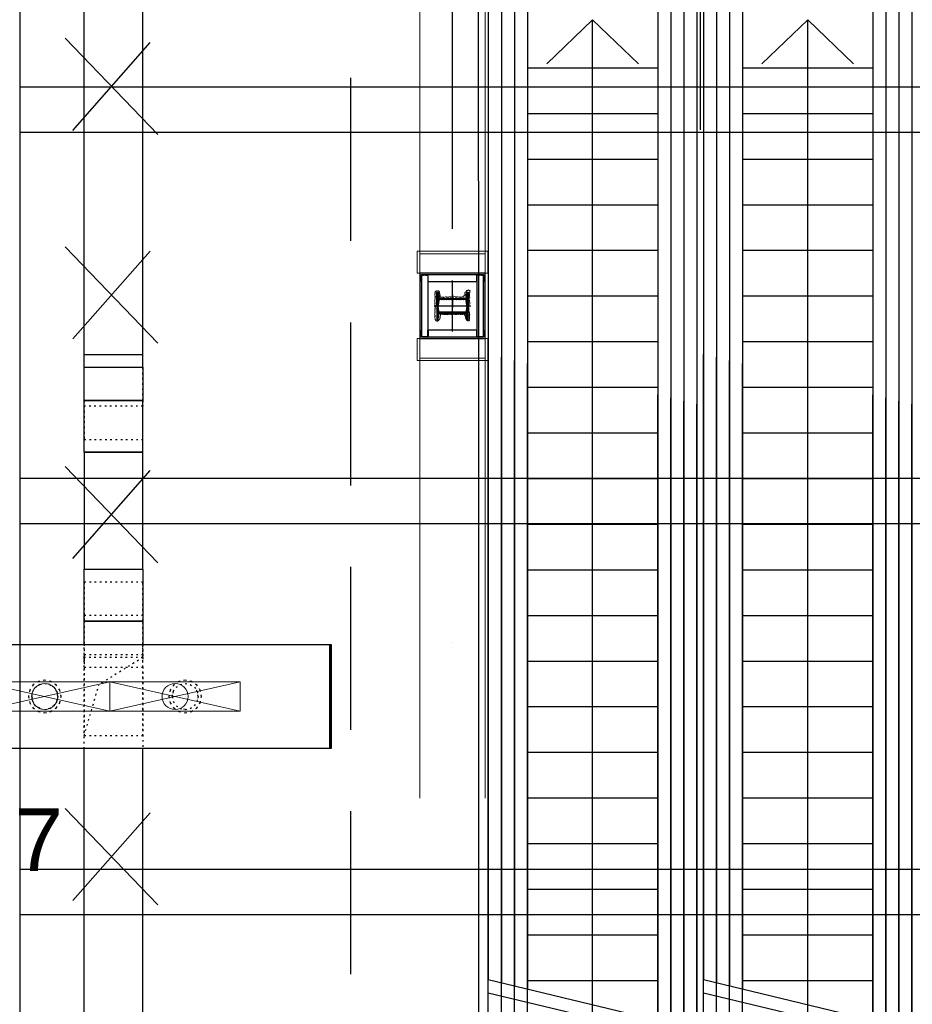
# Model space of a CAD drawing. Header units: centimetres. Extents: x -149939 to 48626, y -46000 to 152985.
# Tile 149 of 256: x -21760 to -14913, y 41643 to 49195. Entities that reach past the tile are written whole.
import ezdxf
from ezdxf import colors
from ezdxf.entities.mleader import LeaderData, LeaderLine
from ezdxf.math import Vec2, Vec3

# ---------------------------------------------------------------- set-up
doc = ezdxf.new("R2010")
doc.units = ezdxf.units.CM
doc.header["$LTSCALE"] = 50
doc.header["$PDMODE"] = 35
doc.header["$PDSIZE"] = 0.1
for name, pattern in [('Balustrady$0$DASHED', [0.75, 0.5, -0.25]), ('CADVENT_HIDDEN', [0.8, 0.25, -0.55]), ('DIVIDE', [31.75, 12.7, -6.35, 0, -6.35, 0, -6.35]), ('Kondygnacja  -0_5$0$HIDDEN', [9.525, 6.35, -3.175]), ('Kondygnacja  -0_5$0$HIDDEN2', [4.7625, 3.175, -1.5875]), ('Obudowy i okł. słupów$0$HIDDEN', [9.525, 6.35, -3.175]), ('Osie rzutów$0$DASHDOT2', [12.7, 6.35, -3.175, 0, -3.175]), ('Przekrój B-B$0$DASHDOT2', [12.7, 6.35, -3.175, 0, -3.175])]:
    doc.linetypes.add(name, pattern=pattern)
doc.layers.get('0').update_dxf_attribs({"color": 8})
doc.layers.get('DEFPOINTS').update_dxf_attribs({"color": 8})
for name, color, linetype in [('01-103-Went PP_poziom-0_5$0$L_Nawiew', 7, 'Continuous'), ('ARCH_INFO_OSIE', 8, 'Continuous'), ('ARCH_INFO_OSIE_IST', 8, 'Przekrój B-B$0$DASHDOT2'), ('ARCH_INFO_SCHODY_IST', 8, 'Continuous'), ('ARCH_SCHODY_IST', 8, 'Continuous'), ('bgde-nawiewDETAILS', 1, 'Continuous'), ('bgde-nawiewEXP', 7, 'Continuous'), ('bgde-nawiewHIDDEN', 250, 'Continuous'), ('D1$0$ARCH_INFO_OPISY', 8, 'Continuous'), ('IS_zmiany 2024', 1, 'Continuous'), ('Kondygnacja  -0_5$0$ARCH_INFO_SCHODY_IST', 8, 'Continuous'), ('Kondygnacja  -0_5$0$ARCH_KONSTR_POWYŻEJ RZUTU', 8, 'Kondygnacja  -0_5$0$HIDDEN'), ('Kondygnacja  -0_5$0$ARCH_KONSTR_POWYŻEJ RZUTU_IST', 8, 'Kondygnacja  -0_5$0$HIDDEN2'), ('Kondygnacja  -0_5$0$ARCH_SCHODY_IST', 8, 'Continuous'), ('Kondygnacja  -0_5$0$ARCH_STROP', 8, 'Continuous'), ('Kondygnacja -1$0$ARCH_STAL_IST', 8, 'Continuous'), ('Obudowy i okł. słupów$0$ARCH_GK', 8, 'Continuous'), ('Obudowy i okł. słupów$0$ARCH_PROFILE', 8, 'Continuous'), ('Osie rzutów$0$ARCH_INFO_OSIE_IST', 8, 'Osie rzutów$0$DASHDOT2'), ('Osie rzutów$0$ARCH_INFO_OSIE_OPISY_IST', 8, 'Continuous')]:
    doc.layers.add(name, color=color, linetype=linetype)
for name, color, linetype, lineweight in [('bgde_nawiewnik', 11, 'Continuous', 5), ('Kondygnacja  -0_5$0$ARCH_INFO_WYMIARY', 8, 'Continuous', 9), ('Obudowy i okł. słupów$0$ARCH_hatch', 8, 'Continuous', 13), ('Obudowy i okł. słupów$0$ARCH_WIDOK', 8, 'Continuous', 13), ('RFCU', 6, 'Continuous', 30)]:
    doc.layers.add(name, color=color, linetype=linetype, lineweight=lineweight)
doc.styles.add('Arial', font='ARIAL.TTF')
doc.styles.add('Kondygnacja  -0_5$0$Romans', font='Romans.shx', dxfattribs={"width": 0.7})
doc.dimstyles.new('Kondygnacja  -0_5$0$Wymiary 1-100', dxfattribs={"dimtxt": 12, "dimasz": 10, "dimexe": 5, "dimexo": 0, "dimgap": 4, "dimtad": 1, "dimrnd": 0.5, "dimzin": 12, "dimdsep": 46, "dimtxsty": 'Kondygnacja  -0_5$0$Romans', "dimblk": 'Kondygnacja  -0_5$0$_Oblique', "dimcen": 10, "dimdle": 10, "dimclrt": 55, "dimazin": 0, "dimtfac": 1, "dimtmove": 1, "dimatfit": 3, "dimfxl": 8, "dimfxlon": 1, "dimtolj": 1, "dimtzin": 0, "dimarcsym": 0})
pattern_1 = [(315, (-9168.25782, 10650.3877), (0.224506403, 0.224506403), [])]

# ---------------------------------------------------------------- blocks, each defined once
blk = doc.blocks.new('Osie rzutów')
at = {"layer": 'Osie rzutów$0$ARCH_INFO_OSIE_IST', "ltscale": 10}
for p, q in [((10460, 12510), (10460, 4623.26)), ((4436.04, 9200), (15156.54, 9200))]:
    blk.add_line(p, q, dxfattribs=at)
blk = doc.blocks.new('Kondygnacja  -0_5$0$_Oblique')
at = {"color": 0, "linetype": 'ByBlock', "lineweight": -2}
blk.add_line((-0.5, -0.5), (0.5, 0.5), dxfattribs=at)
blk = doc.blocks.new('*D148')
at = {"layer": 'DEFPOINTS', "color": 0}
for p in [(-59190, 47690), (5862.4, 47690), (6190, 43700)]:
    blk.add_point(p, dxfattribs=at)
at = {"layer": 'Kondygnacja  -0_5$0$ARCH_INFO_WYMIARY', "color": 0, "lineweight": -2}
for p, q in [((5854.4, 47690), (5867.4, 47690)), ((5862.4, 43690), (5862.4, 47700)), ((5870.4, 43700), (5857.4, 43700))]:
    blk.add_line(p, q, dxfattribs=at)
at = {"layer": 'Kondygnacja  -0_5$0$ARCH_INFO_WYMIARY', "color": 0, "linetype": 'ByBlock', "lineweight": -2, "xscale": 10, "yscale": 10, "zscale": 10}
for p, rotation in [((5862.4, 47690), 90), ((5862.4, 43700), 270)]:
    blk.add_blockref('Kondygnacja  -0_5$0$_Oblique', p, dxfattribs=dict(at, rotation=rotation))
at = {"layer": 'Kondygnacja  -0_5$0$ARCH_INFO_WYMIARY', "color": 55, "insert": (5852.4, 45695), "char_height": 12, "attachment_point": 5, "rotation": 90, "style": 'Kondygnacja  -0_5$0$Romans'}
blk.add_mtext('\\A1;3990', dxfattribs=at)
blk = doc.blocks.new('Kondygnacja  -0_5$0$konstrukcja istniejąca -0.5')
at = {"layer": 'Kondygnacja  -0_5$0$ARCH_KONSTR_POWYŻEJ RZUTU_IST', "ltscale": 10}
for points in [[(9938, 9775), (9938, 8625)], [(9938, 9367.89), (10982, 9367.89)], [(10982, 9332.89), (9938, 9332.89)], [(9938, 9067.89), (10982, 9067.89)], [(10982, 9032.89), (9938, 9032.89)]]:
    blk.add_lwpolyline(points, dxfattribs=at)
at = {"layer": 'Kondygnacja  -0_5$0$ARCH_KONSTR_POWYŻEJ RZUTU_IST', "ltscale": 10, "elevation": 0}
for points in [[(9938, 8767.89), (10982, 8767.89)], [(10982, 8732.89), (9938, 8732.89)]]:
    blk.add_lwpolyline(points, dxfattribs=at)
blk = doc.blocks.new('pB słup')
at = {"layer": 'Kondygnacja -1$0$ARCH_STAL_IST'}
h = blk.add_hatch(dxfattribs=at)
h.set_pattern_fill('ANSI31', color=256, scale=0.1, angle=270, style=0)
h.set_pattern_definition(pattern_1)
edge = h.paths.add_edge_path()
edge.add_arc((24.9, 9.62), 0.87, 0, 82.02724)
edge.add_line((25.02, 10.48), (21.35, 11))
edge.add_arc((21.42, 11.51), 0.52, 180, 262.02724, ccw=False)
edge.add_line((20.9, 11.51), (20.9, 12))
edge.add_line((20.9, 12), (31.5, 12))
edge.add_line((31.5, 12), (31.5, 11.51))
edge.add_arc((30.98, 11.51), 0.52, 277.97276, 360, ccw=False)
edge.add_line((31.05, 11), (27.38, 10.48))
edge.add_arc((27.51, 9.62), 0.87, 97.97276, 180)
edge.add_line((26.64, 9.62), (26.64, -9.62))
edge.add_arc((27.51, -9.62), 0.87, 180, 262.02724)
edge.add_line((27.38, -10.48), (31.05, -11))
edge.add_arc((30.98, -11.51), 0.52, 360, 82.02724, ccw=False)
edge.add_line((31.5, -11.51), (31.5, -12))
edge.add_line((31.5, -12), (20.9, -12))
edge.add_line((20.9, -12), (20.9, -11.51))
edge.add_arc((21.42, -11.51), 0.52, 97.97276, 180, ccw=False)
edge.add_line((21.35, -11), (25.02, -10.48))
edge.add_arc((24.9, -9.62), 0.87, 277.97276, 0)
edge.add_line((25.76, -9.62), (25.76, 9.62))
h = blk.add_hatch(dxfattribs=at)
h.set_pattern_fill('ANSI31', color=256, scale=0.1, angle=270, style=0)
h.set_pattern_definition(pattern_1)
edge = h.paths.add_edge_path()
edge.add_arc((38.11, 9.62), 0.87, 97.97276, 180, ccw=False)
edge.add_line((37.98, 10.48), (41.65, 11))
edge.add_arc((41.58, 11.51), 0.52, 277.97276, 360)
edge.add_line((42.1, 11.51), (42.1, 12))
edge.add_line((42.1, 12), (31.5, 12))
edge.add_line((31.5, 12), (31.5, 11.51))
edge.add_arc((32.02, 11.51), 0.52, 180, 262.02724)
edge.add_line((31.95, 11), (35.62, 10.48))
edge.add_arc((35.5, 9.62), 0.87, 0, 82.02724, ccw=False)
edge.add_line((36.37, 9.62), (36.37, -9.62))
edge.add_arc((35.5, -9.62), 0.87, 277.97276, 360, ccw=False)
edge.add_line((35.62, -10.48), (31.95, -11))
edge.add_arc((32.02, -11.51), 0.52, 97.97276, 180)
edge.add_line((31.5, -11.51), (31.5, -12))
edge.add_line((31.5, -12), (42.1, -12))
edge.add_line((42.1, -12), (42.1, -11.51))
edge.add_arc((41.58, -11.51), 0.52, 0, 82.02724)
edge.add_line((41.65, -11), (37.98, -10.48))
edge.add_arc((38.11, -9.62), 0.87, 180, 262.02724, ccw=False)
edge.add_line((37.24, -9.62), (37.24, 9.62))
at = {"layer": 'Obudowy i okł. słupów$0$ARCH_hatch'}
h = blk.add_hatch(dxfattribs=at)
h.set_pattern_fill('AR-SAND', color=256, scale=0.01, style=0)
h.paths.add_polyline_path([(6.5, 25), (6.5, -25), (56.5, -25), (56.5, 25)])
h.paths.add_polyline_path([(55.25, 23.75), (55.25, -23.75), (7.75, -23.75), (7.75, 23.75)], flags=16)
at = {"layer": 'ARCH_INFO_OSIE', "linetype": 'DIVIDE', "ltscale": 0.1}
for points in [[(31.5, -14), (31.5, 14)], [(51.07, 0), (11.93, 0)], [(23.05, 0), (32.78, 0)]]:
    blk.add_lwpolyline(points, dxfattribs=at)
at = {"layer": 'Kondygnacja -1$0$ARCH_STAL_IST'}
for points in [[(25.76, 9.62, 0.37402), (25.02, 10.48), (21.35, 11, -0.37402), (20.9, 11.51), (20.9, 12), (31.5, 12), (31.5, 11.51, -0.37402), (31.05, 11), (27.38, 10.48, 0.37402), (26.64, 9.62), (26.64, -9.62, 0.37402), (27.38, -10.48), (31.05, -11, -0.37402), (31.5, -11.51), (31.5, -12), (20.9, -12), (20.9, -11.51, -0.37402), (21.35, -11), (25.02, -10.48, 0.37402), (25.76, -9.62)], [(37.24, 9.62, -0.37402), (37.98, 10.48), (41.65, 11, 0.37402), (42.1, 11.51), (42.1, 12), (31.5, 12), (31.5, 11.51, 0.37402), (31.95, 11), (35.62, 10.48, -0.37402), (36.37, 9.62), (36.37, -9.62, -0.37402), (35.62, -10.48), (31.95, -11, 0.37402), (31.5, -11.51), (31.5, -12), (42.1, -12), (42.1, -11.51, 0.37402), (41.65, -11), (37.98, -10.48, -0.37402), (37.24, -9.62)]]:
    blk.add_lwpolyline(points, format="xyb", close=True, dxfattribs=at)
at = {"layer": 'Obudowy i okł. słupów$0$ARCH_GK'}
for points in [[(6.5, -25), (56.5, -25), (56.5, 25), (6.5, 25)], [(7.75, -23.75), (55.25, -23.75), (55.25, 23.75), (7.75, 23.75)]]:
    blk.add_lwpolyline(points, close=True, dxfattribs=at)
at = {"layer": 'Obudowy i okł. słupów$0$ARCH_PROFILE'}
for points in [[(7.76, 22.16), (7.85, 22.25), (7.85, 22.75), (7.75, 22.85), (7.75, 23.75), (12.82, 23.75, -1), (12.82, 23.7), (7.8, 23.7), (7.8, 22.87), (7.9, 22.77), (7.9, 22.23), (7.8, 22.13), (7.8, 20.92), (7.9, 20.82), (7.9, 19.73), (7.8, 19.63), (7.8, 18.8), (12.82, 18.8, -1), (12.82, 18.75), (7.75, 18.75), (7.75, 19.65), (7.85, 19.75), (7.85, 20.8), (7.76, 20.89)], [(55.33, 22.16), (55.25, 22.25), (55.25, 22.75), (55.35, 22.85), (55.35, 23.75), (50.28, 23.75, 1), (50.28, 23.7), (55.3, 23.7), (55.3, 22.87), (55.2, 22.77), (55.2, 22.23), (55.3, 22.13), (55.3, 20.92), (55.2, 20.82), (55.2, 19.73), (55.3, 19.63), (55.3, 18.8), (50.28, 18.8, 1), (50.28, 18.75), (55.35, 18.75), (55.35, 19.65), (55.25, 19.75), (55.25, 20.8), (55.33, 20.89)], [(7.76, -22.16), (7.85, -22.25), (7.85, -22.75), (7.75, -22.85), (7.75, -23.75), (12.82, -23.75, 1), (12.82, -23.7), (7.8, -23.7), (7.8, -22.87), (7.9, -22.77), (7.9, -22.23), (7.8, -22.13), (7.8, -20.92), (7.9, -20.82), (7.9, -19.73), (7.8, -19.63), (7.8, -18.8), (12.82, -18.8, 1), (12.82, -18.75), (7.75, -18.75), (7.75, -19.65), (7.85, -19.75), (7.85, -20.8), (7.76, -20.89)], [(55.33, -22.16), (55.25, -22.25), (55.25, -22.75), (55.35, -22.85), (55.35, -23.75), (50.28, -23.75, -1), (50.28, -23.7), (55.3, -23.7), (55.3, -22.87), (55.2, -22.77), (55.2, -22.23), (55.3, -22.13), (55.3, -20.92), (55.2, -20.82), (55.2, -19.73), (55.3, -19.63), (55.3, -18.8), (50.28, -18.8, -1), (50.28, -18.75), (55.35, -18.75), (55.35, -19.65), (55.25, -19.75), (55.25, -20.8), (55.33, -20.89)]]:
    blk.add_lwpolyline(points, format="xyb", close=True, dxfattribs=at)
blk.add_lwpolyline([(50.25, -8.37), (50.25, -18.75), (12.85, -18.75), (12.85, 18.75), (50.25, 18.75), (50.25, -8.37)], dxfattribs=at)
at = {"layer": 'Obudowy i okł. słupów$0$ARCH_WIDOK'}
for points in [[(-10.5, -27), (6.5, -27), (6.5, 27), (-10.5, 27)], [(73.5, -27), (56.5, -27), (56.5, 27), (73.5, 27)]]:
    blk.add_lwpolyline(points, close=True, dxfattribs=at)
at = {"layer": 'Obudowy i okł. słupów$0$ARCH_WIDOK', "linetype": 'Obudowy i okł. słupów$0$HIDDEN'}
blk.add_lwpolyline([(71.5, -25), (71.5, 25), (-8.5, 25), (-8.5, -25)], close=True, dxfattribs=at)
at = {"layer": 'Obudowy i okł. słupów$0$ARCH_WIDOK'}
blk.add_lwpolyline([(37.73, -9.38, 0.520567), (37.73, -8.91, 0.520567), (37.73, -8.16, 0.520567), (37.73, -6.92, 0.520567), (37.73, -4.95, 0.520567), (37.73, -2.82, 0.520567), (37.73, -2.47, 0.520567), (37.73, -1.32, 0.520567), (37.73, -0.04, 0.520567), (37.73, 0.83, 0.520567), (37.73, 1.89, 0.520567), (37.73, 3.64, 0.520567), (37.73, 5.02, 0.520567), (37.73, 5.54, 0.520567), (37.73, 7.1, 0.520567), (37.73, 8.22, 0.520567), (37.73, 8.52, 0.520567), (37.73, 9.06, 0.520567), (38.39, 9.06, 0.520567), (38.39, 9.62, 0.520567), (39.17, 9.62, 0.520567), (39.17, 10.31, 0.520567), (40.18, 10.31, 0.520567), (41.11, 10.31, 0.391103), (41.8, 10.61, 0.097049), (42.38, 10.85, 0.466209), (42.81, 11.44, 0.695481), (42.74, 11.98, 0.486099), (42.81, 12.76, 0.35864), (41.85, 12.89, 0.520567), (40.68, 12.86, 0.520567), (39.91, 12.86, 0.520567), (38.8, 12.86, 0.520567), (37.52, 12.86, 0.520567), (36.51, 12.86, 0.520567), (36.51, 12.4, 0.520567), (35.25, 12.4, 0.520567), (34.27, 12.4, 0.520567), (33.73, 12.4, 0.520567), (32.86, 12.4, 0.520567), (32.11, 12.4, 0.520567), (31.32, 12.4, 0.520567), (30.58, 12.4, 0.630412), (28.2, 12.73, 0.291029), (26.08, 12.64, 0.793013), (24.54, 12.88, 0.148616), (22.09, 12.79, 0.285246), (20.52, 13.27, 1.165163), (19.83, 12.7, 1.326239), (19.84, 11.94, 0.520567), (19.84, 11, 0.520567), (20.91, 11, 0.520567), (20.91, 9.93, 0.520567), (22.7, 9.93, 0.520567), (23.52, 9.93, 0.520567), (23.52, 8.94, 0.520567), (24.97, 8.94, 0.520567), (24.98, 7.26, 0.520567), (25.02, 6.19, 0.520567), (24.89, 5.17, 0.520567), (24.87, 4.65, 0.520567), (25.04, 2.89, 0.520567), (24.98, 0.66, 0.520567), (25.04, -1.36, 0.520567), (25.04, -3.15, 0.520567), (25.06, -4.25, 0.520567), (25.21, -6.27, 0.520567), (25.14, -7.45, 0.520567), (25.1, -8.33, 0.520567), (25.06, -9.05, 0.520567), (24.91, -9.58, 0.520567), (23.82, -9.81, 0.520567), (22.6, -9.81, 0.520567), (21.78, -10.1, 0.520567), (20.85, -10.25, 0.520567), (20.32, -10.36, 0.520567), (20.22, -11.09, 0.520567), (20.24, -12.34, 0.520567), (21.21, -13.28, 0.520567), (21.99, -13.24, 0.520567), (22.91, -13.28, 0.520567), (24.22, -13.09, 0.520567), (25.44, -13.09, 0.520567), (26.76, -13.18, 0.520567), (28.83, -13.26, 0.520567), (30.05, -13.22, 0.520567), (31.5, -12.93, 0.520567), (32.47, -13.03, 0.520567), (33.96, -13.09, 0.520567), (35.72, -13.16, 0.520567), (37.01, -13.18, 0.520567), (39.18, -13.05, 0.520567), (41.18, -13.18, 0.520567), (42.5, -12.78, 0.520567), (42.97, -12.1, 0.520567), (42.84, -11.13, 0.520567), (42.29, -10.55, 0.520567), (41.6, -10, 0.520567), (40.36, -9.66, 0.520567), (39.39, -9.66, 0.520567)], format="xyb", close=True, dxfattribs=at)
blk = doc.blocks.new('schody połówka')
at = {"layer": 'ARCH_INFO_OSIE_IST', "ltscale": 2}
blk.add_line((0, -1811, -630), (0, 114.05, -630), dxfattribs=at)
at = {"layer": 'ARCH_INFO_SCHODY_IST'}
for points in [[(107.5, -1136.23), (107.5, -380.53), (72.29, -414.46)], [(107.5, -1140.58), (107.5, -380.53), (142.71, -414.46)]]:
    blk.add_lwpolyline(points, dxfattribs=at)
at = {"layer": 'ARCH_INFO_SCHODY_IST', "elevation": 0}
for points in [[(272.5, -1136.23), (272.5, -380.53), (237.29, -414.46)], [(272.5, -835.98), (272.5, -380.53), (307.71, -414.46)]]:
    blk.add_lwpolyline(points, dxfattribs=at)
at = {"layer": 'ARCH_SCHODY_IST'}
for p, q in [((37.5, -166.91), (37.5, -1119.46)), ((47.5, -166.91), (47.5, -1121.85)), ((167.5, -166.91), (167.5, -1150.6)), ((177.5, -166.91), (177.5, -1153)), ((202.5, -166.91), (202.5, -1119.46)), ((212.5, -166.91), (212.5, -1121.85)), ((332.5, -166.91), (332.5, -1150.6)), ((342.5, -166.91), (342.5, -1153)), ((27.5, -227.67), (27.5, -1117.06)), ((187.5, -227.67), (187.5, -1155.4)), ((192.5, -227.67), (192.5, -1117.06)), ((352.5, -227.67), (352.5, -1155.4)), ((57.5, -234.42), (57.5, -1124.25)), ((157.5, -234.42), (157.5, -1148.21)), ((222.5, -234.42), (222.5, -1124.25)), ((322.5, -234.42), (322.5, -1148.21)), ((57.5, -417.38), (157.5, -417.38)), ((222.5, -417.38), (322.5, -417.38)), ((57.5, -452.39), (157.5, -452.39)), ((222.5, -452.39), (322.5, -452.39)), ((57.5, -487.39), (157.5, -487.39)), ((222.5, -487.39), (322.5, -487.39)), ((57.5, -522.39), (157.5, -522.39)), ((222.5, -522.39), (322.5, -522.39)), ((57.5, -557.39), (157.5, -557.39)), ((222.5, -557.39), (322.5, -557.39)), ((57.5, -592.39), (157.5, -592.39)), ((222.5, -592.39), (322.5, -592.39)), ((57.5, -627.39), (157.5, -627.39)), ((222.5, -627.39), (322.5, -627.39)), ((57.5, -662.39), (157.5, -662.39)), ((222.5, -662.39), (322.5, -662.39)), ((57.5, -697.39), (157.5, -697.39)), ((222.5, -697.39), (322.5, -697.39)), ((57.5, -732.4), (157.5, -732.4)), ((222.5, -732.4), (322.5, -732.4)), ((57.5, -767.4), (157.5, -767.4)), ((222.5, -767.4), (322.5, -767.4)), ((57.5, -802.4), (157.5, -802.4)), ((222.5, -802.4), (322.5, -802.4)), ((57.5, -837.4), (157.5, -837.4)), ((222.5, -837.4), (322.5, -837.4)), ((57.5, -872.4), (157.5, -872.4)), ((222.5, -872.4), (322.5, -872.4)), ((57.5, -907.4), (157.5, -907.4)), ((222.5, -907.4), (322.5, -907.4)), ((57.5, -942.4), (157.5, -942.4)), ((222.5, -942.4), (322.5, -942.4)), ((57.5, -977.4), (157.5, -977.4)), ((222.5, -977.4), (322.5, -977.4)), ((57.5, -1012.41), (157.5, -1012.41)), ((222.5, -1012.41), (322.5, -1012.41)), ((57.5, -1047.41), (157.5, -1047.41)), ((222.5, -1047.41), (322.5, -1047.41)), ((57.5, -1082.41), (157.5, -1082.41)), ((222.5, -1082.41), (322.5, -1082.41)), ((27.5, -1614.5), (27.5, -1117.06)), ((187.5, -1155.4, 0), (27.5, -1117.06)), ((57.5, -1117.41), (157.5, -1117.41)), ((192.5, -1614.5), (192.5, -1117.06)), ((352.5, -1155.4, 0), (192.5, -1117.06)), ((222.5, -1117.41), (322.5, -1117.41)), ((187.5, -1165.4, 0), (27.5, -1127.06)), ((37.5, -1675.26), (37.5, -1129.46)), ((47.5, -1675.26), (47.5, -1131.85)), ((352.5, -1165.4, 0), (192.5, -1127.06)), ((202.5, -1675.26), (202.5, -1129.46)), ((212.5, -1675.26), (212.5, -1131.85)), ((57.5, -1607.76), (57.5, -1134.25)), ((222.5, -1607.76), (222.5, -1134.25))]:
    blk.add_line(p, q, dxfattribs=at)
at = {"layer": 'Obudowy i okł. słupów$0$ARCH_WIDOK', "linetype": 'Obudowy i okł. słupów$0$HIDDEN', "ltscale": 3}
for p, q in [((-25, -24.99, -630), (-25, -1775, -630)), ((25, -24.99, -630), (25, -1775, -630))]:
    blk.add_line(p, q, dxfattribs=at)
at = {"layer": 'D1$0$ARCH_INFO_OPISY', "rotation": 270}
blk.add_blockref('pB słup', (0, -568.49, -630), dxfattribs=at)
blk = doc.blocks.new('*D212')
at = {"layer": 'DEFPOINTS', "color": 0}
for p in [(-30586.3, 81900), (-30681.1, 12489.5), (9064, 12489.5)]:
    blk.add_point(p, dxfattribs=at)
at = {"layer": 'Kondygnacja  -0_5$0$ARCH_INFO_WYMIARY', "color": 0, "lineweight": -2}
for p, q in [((-30673.1, 81900), (-30686.1, 81900)), ((-30681.1, 81910), (-30681.1, 12479.5)), ((-30673.1, 12489.5), (-30686.1, 12489.5))]:
    blk.add_line(p, q, dxfattribs=at)
at = {"layer": 'Kondygnacja  -0_5$0$ARCH_INFO_WYMIARY', "color": 0, "linetype": 'ByBlock', "lineweight": -2, "xscale": 10, "yscale": 10, "zscale": 10}
for p, rotation in [((-30681.1, 81900), 90), ((-30681.1, 12489.5), 270)]:
    blk.add_blockref('Kondygnacja  -0_5$0$_Oblique', p, dxfattribs=dict(at, rotation=rotation))
at = {"layer": 'Kondygnacja  -0_5$0$ARCH_INFO_WYMIARY', "color": 55, "insert": (-30691.1, 47194.8), "char_height": 12, "attachment_point": 5, "rotation": 90, "style": 'Kondygnacja  -0_5$0$Romans'}
blk.add_mtext('\\A1;69410.5', dxfattribs=at)
blk = doc.blocks.new('A$C066D7839')
at = {"layer": 'bgde_nawiewnik', "color": 7}
for p, q in [((-50, -11.15), (-50, 11.15)), ((-50, 11.15), (50, 11.15)), ((-50, -11.15), (50, 11.15)), ((50, -11.15), (-50, 11.15)), ((50, 11.15), (50, -11.15)), ((50, -11.15), (-50, -11.15))]:
    blk.add_line(p, q, dxfattribs=at)
blk.add_circle((0, 0), 10, dxfattribs=at)

msp = doc.modelspace()

# ---------------------------------------------------------------- linework, layer by layer
at = {"linetype": 'Balustrady$0$DASHED', "ltscale": 50, "elevation": -6300}
msp.add_lwpolyline([(-19219.601, 53823.486), (-13875.468, 53823.486), (-13875.468, 34373.387), (-19219.601, 34373.387)], close=True, dxfattribs=at)
at = {"layer": 'bgde-nawiewDETAILS', "linetype": 'CADVENT_HIDDEN', "extrusion": (-1, 6.12323e-17, 0)}
for p in [(-20815.024, 44303.701), (-21265.024, 43703.701)]:
    msp.add_line(p, (-21152.524, 44093.701), dxfattribs=at)
at = {"layer": 'bgde-nawiewEXP', "linetype": 'Continuous'}
for points in [[(-21265.024, 46530.891), (-21265.024, 46627.541), (-21265.024, 46627.541), (-20815.024, 46627.541), (-20815.024, 49603.941)], [(-21265.024, 46627.541), (-21265.024, 49603.941)], [(-21265.024, 46530.891), (-20815.024, 46530.891), (-20815.024, 46627.541)], [(-21265.024, 45878.208), (-20815.024, 45878.208), (-20815.024, 46274.858), (-21265.024, 46274.858), (-21265.024, 46530.891), (-20815.024, 46530.891), (-20815.024, 46274.858)], [(-21265.024, 45878.208), (-21265.024, 46274.858)], [(-21265.024, 46274.856), (-20815.024, 46274.856)], [(-21265.024, 44403.774), (-21265.024, 44582.734)], [(-21265.024, 44582.734), (-21265.024, 44582.732)], [(-21265.024, 44582.732), (-20815.024, 44582.732), (-20815.024, 44403.774)], [(-40588.801, 44403.774), (-19380.813, 44403.774), (-19380.813, 43603.774), (-40588.801, 43603.774)], [(-21265.024, 38403.941), (-21265.024, 43603.774)], [(-20815.024, 38403.941), (-20815.024, 43603.774)]]:
    msp.add_lwpolyline(points, dxfattribs=at)
for points in [[(-21265.024, 44582.734), (-21265.024, 44979.383), (-20815.024, 44979.383), (-20815.024, 45878.208), (-21265.024, 45878.208), (-21265.024, 44979.383), (-20815.024, 44979.383), (-20815.024, 44582.734)], [(-20815.024, 44582.732), (-20815.024, 44582.734)], [(-19380.813, 43603.774), (-19380.813, 44403.774), (-19370.813, 44403.774), (-19370.813, 43603.774)]]:
    msp.add_lwpolyline(points, close=True, dxfattribs=at)
at = {"layer": 'bgde-nawiewHIDDEN', "linetype": 'CADVENT_HIDDEN'}
for points in [[(-21265.024, 46627.541), (-21265.024, 46627.544), (-20815.024, 46627.544), (-20815.024, 46627.541)], [(-21265.024, 46274.856), (-21265.024, 46530.891)], [(-20815.024, 46274.856), (-20815.024, 46530.891)], [(-21265.024, 44582.734), (-21265.024, 44882.732)], [(-21265.024, 44882.732), (-21265.024, 44582.734)], [(-21265.024, 44882.732), (-20815.024, 44882.732), (-20815.024, 44582.734)], [(-20815.024, 44582.734), (-20815.024, 44882.732)], [(-21265.024, 44582.734), (-21265.024, 44626.7)], [(-21265.024, 44626.7), (-21265.024, 44582.734)], [(-21265.024, 44626.7), (-20815.024, 44626.7), (-20815.024, 44582.734)], [(-21265.024, 44403.774), (-21265.024, 44582.734)], [(-21265.024, 44582.734), (-21265.024, 44403.774)], [(-20815.024, 44582.734), (-20815.024, 44626.7)], [(-20815.024, 44403.774), (-20815.024, 44582.734)], [(-20815.024, 44582.734), (-20815.024, 44403.774)], [(-21265.024, 44403.774), (-21265.024, 44326.7)], [(-21265.024, 44403.774), (-21265.024, 44326.7)], [(-21265.024, 44326.7), (-21265.024, 44403.774)], [(-21265.024, 44326.7), (-20815.024, 44326.7), (-20815.024, 44403.774)], [(-21265.024, 44326.7), (-21265.024, 44403.774)], [(-20815.024, 44303.701), (-20815.024, 44403.774)], [(-20815.024, 44403.774), (-20815.024, 44326.7)], [(-20815.024, 44403.774), (-20815.024, 44326.7)], [(-21265.024, 44303.701), (-21265.024, 44326.7)], [(-21265.024, 44326.7), (-21265.024, 44303.701)], [(-21265.024, 44326.7), (-20815.024, 44326.7), (-20815.024, 44303.701)], [(-21265.024, 44303.701), (-21265.024, 44287.192)], [(-21265.024, 44287.192), (-21265.024, 44303.701)], [(-21265.024, 44268.099), (-21265.024, 44287.192)], [(-21265.024, 44287.192), (-21265.024, 44268.099)], [(-21265.024, 44268.099), (-21265.024, 44230.05)], [(-21265.024, 44230.05), (-21265.024, 44268.099)], [(-20815.024, 44230.05), (-20815.024, 44303.701)], [(-20815.024, 44303.701), (-20815.024, 44287.192)], [(-21265.024, 43603.774), (-21265.024, 44230.05), (-20815.024, 44230.05), (-20815.024, 43603.774)], [(-21265.024, 44230.047), (-21265.024, 44230.05)], [(-21265.024, 44230.047), (-20815.024, 44230.047), (-20815.024, 44230.05)], [(-21265.024, 44230.05), (-21265.024, 44230.047)], [(-20815.024, 44230.05), (-20815.024, 44230.047)], [(-21667.838, 44003.959), (-21660.226, 44042.227), (-21638.549, 44074.67), (-21606.106, 44096.347), (-21567.838, 44103.959), (-21529.57, 44096.347)], [(-21667.838, 44003.959), (-21660.226, 44042.227), (-21638.549, 44074.67), (-21606.106, 44096.347)], [(-21606.106, 44096.347), (-21638.549, 44074.67)], [(-21606.106, 44096.347), (-21567.838, 44103.959), (-21529.57, 44096.347), (-21497.127, 44074.67)], [(-21529.57, 44096.347), (-21567.838, 44103.959)], [(-21529.57, 43911.571), (-21497.127, 43933.248), (-21475.45, 43965.691), (-21467.838, 44003.959), (-21475.45, 44042.227), (-21497.127, 44074.67), (-21529.57, 44096.347)], [(-21529.57, 44096.347), (-21497.127, 44074.67), (-21475.45, 44042.227), (-21467.838, 44003.959), (-21475.45, 43965.691)], [(-20590.062, 44003.959), (-20582.45, 44042.227), (-20560.772, 44074.67), (-20528.33, 44096.347), (-20490.062, 44103.959), (-20451.793, 44096.347), (-20419.351, 44074.67), (-20397.674, 44042.227), (-20390.062, 44003.959), (-20397.674, 43965.691)], [(-20590.062, 44003.959), (-20582.45, 44042.227)], [(-20590.062, 44003.959), (-20582.45, 43965.691), (-20560.772, 43933.248), (-20528.33, 43911.571), (-20490.062, 43903.959), (-20451.793, 43911.571), (-20419.351, 43933.248), (-20397.674, 43965.691), (-20390.062, 44003.959), (-20397.674, 44042.227)], [(-20582.45, 44042.227), (-20590.062, 44003.959)], [(-20582.45, 44042.227), (-20560.772, 44074.67), (-20528.33, 44096.347), (-20490.062, 44103.959), (-20451.793, 44096.347), (-20419.351, 44074.67), (-20397.674, 44042.227)], [(-20397.674, 44042.227), (-20419.351, 44074.67)], [(-20397.674, 44042.227), (-20390.062, 44003.959)], [(-21497.127, 43933.248), (-21475.45, 43965.691)], [(-21475.45, 43965.691), (-21497.127, 43933.248)], [(-21475.45, 43965.691), (-21467.838, 44003.959)], [(-20590.062, 44003.959), (-20582.45, 43965.691), (-20560.772, 43933.248), (-20528.33, 43911.571), (-20490.062, 43903.959)], [(-20490.062, 43903.959), (-20451.793, 43911.571), (-20419.351, 43933.248), (-20397.674, 43965.691), (-20390.062, 44003.959)], [(-21606.106, 43911.571), (-21567.838, 43903.959), (-21529.57, 43911.571), (-21497.127, 43933.248)], [(-21606.106, 43911.571), (-21567.838, 43903.959), (-21529.57, 43911.571)], [(-21529.57, 43911.571), (-21567.838, 43903.959)], [(-21497.127, 43933.248), (-21529.57, 43911.571)], [(-20490.062, 43903.959), (-20528.33, 43911.571)]]:
    msp.add_lwpolyline(points, dxfattribs=at)
for points in [[(-21265.024, 45974.858), (-20815.024, 45974.858), (-20815.024, 46274.856), (-20815.024, 46230.891), (-21265.024, 46230.891), (-21265.024, 46274.856)], [(-21265.024, 43703.701), (-20815.024, 43703.701), (-20815.024, 44303.701), (-21265.024, 44303.701)], [(-21692.838, 44003.959), (-21683.323, 43956.123), (-21656.226, 43915.571), (-21615.674, 43888.474), (-21567.838, 43878.959), (-21520.003, 43888.474), (-21479.45, 43915.571), (-21452.353, 43956.123), (-21442.838, 44003.959), (-21452.353, 44051.794), (-21479.45, 44092.347), (-21520.003, 44119.444), (-21567.838, 44128.959), (-21615.674, 44119.444), (-21656.226, 44092.347), (-21683.323, 44051.794)], [(-21692.838, 44003.959), (-21683.323, 43956.123), (-21656.226, 43915.571), (-21615.674, 43888.474), (-21567.838, 43878.959), (-21520.003, 43888.474), (-21479.45, 43915.571), (-21452.353, 43956.123), (-21442.838, 44003.959), (-21452.353, 44051.794), (-21479.45, 44092.347), (-21520.003, 44119.444), (-21567.838, 44128.959), (-21615.674, 44119.444), (-21656.226, 44092.347), (-21683.323, 44051.794)], [(-20615.062, 44003.959), (-20605.547, 43956.123), (-20578.45, 43915.571), (-20537.897, 43888.474), (-20490.062, 43878.959), (-20442.226, 43888.474), (-20401.673, 43915.571), (-20374.577, 43956.123), (-20365.062, 44003.959), (-20374.577, 44051.794), (-20401.673, 44092.347), (-20442.226, 44119.444), (-20490.062, 44128.959), (-20537.897, 44119.444), (-20578.45, 44092.347), (-20605.547, 44051.794)], [(-20615.062, 44003.959), (-20605.547, 43956.123), (-20578.45, 43915.571), (-20537.897, 43888.474), (-20490.062, 43878.959), (-20442.226, 43888.474), (-20401.673, 43915.571), (-20374.577, 43956.123), (-20365.062, 44003.959), (-20374.577, 44051.794), (-20401.673, 44092.347), (-20442.226, 44119.444), (-20490.062, 44128.959), (-20537.897, 44119.444), (-20578.45, 44092.347), (-20605.547, 44051.794)], [(-21667.838, 44003.959), (-21660.226, 43965.691), (-21638.549, 43933.248), (-21606.106, 43911.571), (-21638.549, 43933.248), (-21660.226, 43965.691)]]:
    msp.add_lwpolyline(points, close=True, dxfattribs=at)
at = {"layer": 'bgde-nawiewHIDDEN'}
for points in [[(-21567.838, 44003.959), (-21567.838, 44003.959)], [(-20490.062, 44003.959), (-20490.062, 44003.959)]]:
    msp.add_lwpolyline(points, dxfattribs=at)
at = {"layer": 'IS_zmiany 2024'}
for p, q in [((-20700.315, 48313.265), (-21410.315, 49052.909)), ((-21352.123, 48346.327), (-20758.507, 49019.847)), ((-20700.315, 46713.652), (-21410.315, 47453.296)), ((-21352.123, 46746.714), (-20758.507, 47420.234)), ((-20700.315, 45029.6), (-21410.315, 45769.245)), ((-21352.123, 45062.663), (-20758.507, 45736.183)), ((-20700.315, 42405.165), (-21410.315, 43144.809)), ((-21352.123, 42438.227), (-20758.507, 43111.747))]:
    msp.add_line(p, q, dxfattribs=at)
at = {"layer": 'Kondygnacja  -0_5$0$ARCH_INFO_SCHODY_IST'}
msp.add_lwpolyline([(-17365, 37491.037), (-17365, 49194.742), (-17717.143, 48855.417)], dxfattribs=at)
at = {"layer": 'Kondygnacja  -0_5$0$ARCH_INFO_SCHODY_IST', "elevation": 0}
msp.add_lwpolyline([(-15715, 37491.037), (-15715, 49194.742), (-16067.143, 48855.417)], dxfattribs=at)
at = {"layer": 'Kondygnacja  -0_5$0$ARCH_SCHODY_IST'}
for p, q in [((-18165, 36854.984), (-18165, 46629.519)), ((-18065, 36247.409, 0), (-18065, 46605.561, 0)), ((-16515, 36854.984), (-16515, 46629.519)), ((-16415, 36247.409, 0), (-16415, 46605.561, 0)), ((-17965, 36247.409, 0), (-17965, 46581.603, 0)), ((-17865, 36922.431), (-17865, 46557.644)), ((-16315, 36247.409, 0), (-16315, 46581.603, 0)), ((-16215, 36922.431), (-16215, 46557.644)), ((-16865, 36922.431), (-16865, 46318.061)), ((-15215, 36922.431), (-15215, 46318.061)), ((-16765, 36247.409, 0), (-16765, 46294.103, 0)), ((-16665, 36247.409, 0), (-16665, 46270.144, 0)), ((-16565, 36854.984, 0), (-16565, 46246.186, 0)), ((-15115, 36247.409, 0), (-15115, 46294.103, 0)), ((-15015, 36247.409, 0), (-15015, 46270.144, 0)), ((-14915, 36854.984, 0), (-14915, 46246.186, 0))]:
    msp.add_line(p, q, dxfattribs=at)
at = {"layer": 'Kondygnacja  -0_5$0$ARCH_STROP'}
msp.add_lwpolyline([(-18240, 52125), (-14840, 52125), (-14840, 35465), (-18235, 35465)], close=True, dxfattribs=at)

# ---------------------------------------------------------------- block references
at = {"xscale": 10, "yscale": 10, "zscale": 10}
msp.add_blockref('schody połówka', (-18440, 53000.042), dxfattribs=at)
at = {"layer": '01-103-Went PP_poziom-0_5$0$L_Nawiew', "xscale": 10, "yscale": 10, "zscale": 10}
for p in [(-21567.836, 44003.959, 742.119), (-20567.836, 44003.959, 742.119)]:
    msp.add_blockref('A$C066D7839', p, dxfattribs=at)
at = {"layer": 'Kondygnacja  -0_5$0$ARCH_KONSTR_POWYŻEJ RZUTU', "xscale": 10, "yscale": 10, "zscale": 10}
msp.add_blockref('Kondygnacja  -0_5$0$konstrukcja istniejąca -0.5', (-121140, -45000), dxfattribs=at)
at = {"layer": 'Osie rzutów$0$ARCH_INFO_OSIE_OPISY_IST', "color": 30, "xscale": 10, "yscale": 10, "zscale": 10}
msp.add_blockref('Osie rzutów', (-121140, -45000), dxfattribs=at)

# ---------------------------------------------------------------- texts
at = {"layer": 'RFCU', "insert": (-23887.137, 43145.172), "char_height": 480, "width": 10742.22846, "attachment_point": 1, "style": 'Arial'}
msp.add_mtext('PCT017', dxfattribs=at)

# ---------------------------------------------------------------- dimensions: what is measured, and where the dimension line sits
at = {"layer": 'Kondygnacja  -0_5$0$ARCH_INFO_WYMIARY'}
for base, p1, p2, picture, middle in [((-30681.114, 12489.5), (-30586.301, 81900), (9064, 12489.5), '*D212', (-30691.114, 47194.75)), ((5862.405, 47690), (6190, 43700), (-59190, 47690), '*D148', (5852.405, 45695))]:
    dim = msp.add_linear_dim(base=base, p1=p1, p2=p2, angle=90, dimstyle='Kondygnacja  -0_5$0$Wymiary 1-100', dxfattribs=at)
    dim.commit()
    dim.dimension.update_dxf_attribs({"geometry": picture, "text_midpoint": middle})

# ---------------------------------------------------------------- leaders
at = {"layer": 'RFCU', "color": 94, "lineweight": 0}
ml = msp.add_multileader_mtext('Standard', dxfattribs=at)
ml.set_content('{\\fArial CE|b0|i0|c238|p34;\\C94;Odłączenie od szafki RFCU098.7 klimakonwektora 40\\Pz podłączeniem klimakonwektora 47}')
ml.set_leader_properties()
ml.build(insert=Vec2(0, 0))
ml.multileader.update_dxf_attribs({"text_right_attachment_type": 6, "dogleg_length": 0.36, "arrow_head_size": 320})
ctx = ml.context
ctx.base_point, ctx.char_height, ctx.arrow_head_size, ctx.plane_origin = Vec3(-34672.945, 53832.229, 742.119), 300, 320, Vec3(-30907.938, 51209.332, 742.119)
ctx.right_attachment, ctx.text_align_type = 6, 2
notes = []
notes.append((ctx, [(1, (1, 1, 0), (-24692.46, 53635.572, 742.119), (-1, 0), 0.36, [(0, [(-16510, 57480, 742.119)], 0, []), (1, [(-28530, 57500, 742.119)], 0, [])])]))
ctx.mtext.insert, ctx.mtext.alignment, ctx.mtext.flow_direction = Vec3(-24694.82, 54028.887, 742.119), 3, 5
for ctx, leaders in notes:
    for number, flags, end, landing, length, lines in leaders:
        leader = LeaderData()
        leader.index, (leader.has_last_leader_line, leader.has_dogleg_vector, leader.attachment_direction) = number, flags
        leader.last_leader_point, leader.dogleg_vector, leader.dogleg_length = Vec3(end), Vec3(landing), length
        for number, points, colour, breaks in lines:
            line = LeaderLine()
            line.index, line.vertices, line.color, line.breaks = number, Vec3.list(points), colors.encode_raw_color(colour), breaks
            leader.lines.append(line)
        ctx.leaders.append(leader)

doc.saveas('drawing.dxf')
